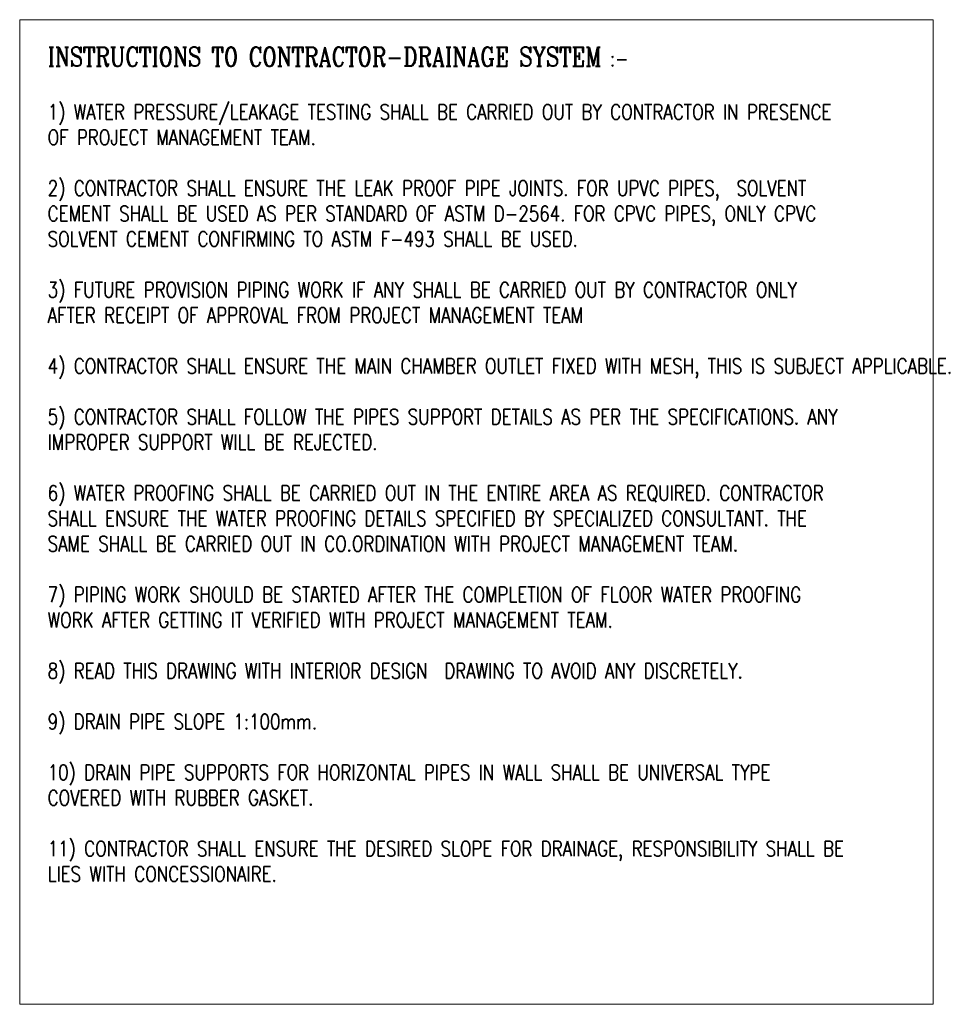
# Model space of a CAD drawing. Header units: millimetres. Extents: x -6389 to 181357, y -73328 to 5324.
# Tile 4 of 19: x 24262 to 33380, y -59499 to -49669. Entities that reach past the tile are written whole.
import ezdxf

# ---------------------------------------------------------------- set-up
doc = ezdxf.new("R2010")
doc.units = ezdxf.units.MM
doc.layers.add('00-ABM-WASTE TEXT', color=7, linetype='Continuous', lineweight=0)
doc.styles.add('ARIAL', font='arial.ttf', dxfattribs={"width": 0.8})

msp = doc.modelspace()

# ---------------------------------------------------------------- linework, layer by layer
at = {"layer": '00-ABM-WASTE TEXT'}
msp.add_lwpolyline([(24262.1, -49669.4), (33380, -49669.4), (33380, -59498.9), (24262.1, -59498.9)], close=True, dxfattribs=at)

# ---------------------------------------------------------------- texts
at = {"layer": '00-ABM-WASTE TEXT', "insert": (24541.7, -49944), "char_height": 152.122, "width": 8711.899, "attachment_point": 1, "style": 'ARIAL'}
msp.add_mtext('{\\Fromanc|c0;\\H1.25x;INSTRUCTIONS TO CONTRACTOR-DRAINAGE SYSTEM\\H0.8x; :-\\P\\P1) WATER PRESSURE/LEAKAGE TESTING SHALL BE CARRIED OUT BY CONTRACTOR IN PRESENCE OF PROJECT MANAGEMENT TEAM.\\P\\P2) CONTRACTOR SHALL ENSURE THE LEAK PROOF PIPE JOINTS. FOR UPVC PIPES,  SOLVENT CEMENT SHALL BE USED AS PER STANDARD OF ASTM D-2564. FOR CPVC PIPES, ONLY CPVC SOLVENT CEMENT CONFIRMING TO ASTM F-493 SHALL BE USED.\\P\\P3) FUTURE PROVISION PIPING WORK IF ANY SHALL BE CARRIED OUT BY CONTRACTOR ONLY AFTER RECEIPT OF APPROVAL FROM PROJECT MANAGEMENT TEAM\\P\\P4) CONTRACTOR SHALL ENSURE THE MAIN CHAMBER OUTLET FIXED WITH MESH, THIS IS SUBJECT APPLICABLE. \\P\\P5) CONTRACTOR SHALL FOLLOW THE PIPES SUPPORT DETAILS AS PER THE SPECIFICATIONS. ANY IMPROPER SUPPORT WILL BE REJECTED.\\P\\P6) WATER PROOFING SHALL BE CARRIED OUT IN THE ENTIRE AREA AS REQUIRED. CONTRACTOR SHALL ENSURE THE WATER PROOFING DETAILS SPECIFIED BY SPECIALIZED CONSULTANT. THE SAME SHALL BE CARRIED OUT IN CO.ORDINATION WITH PROJECT MANAGEMENT TEAM.\\P\\P7) PIPING WORK SHOULD BE STARTED AFTER THE COMPLETION OF FLOOR WATER PROOFING WORK AFTER GETTING IT VERIFIED WITH PROJECT MANAGEMENT TEAM.\\P\\P8) READ THIS DRAWING WITH INTERIOR DESIGN  DRAWING TO AVOID ANY DISCRETELY.                                                   \\P\\P9) DRAIN PIPE SLOPE 1:100mm.\\P\\P10) DRAIN PIPE SUPPORTS FOR HORIZONTAL PIPES IN WALL SHALL BE UNIVERSAL TYPE COVERED WITH RUBBER GASKET.\\P\\P11) CONTRACTOR SHALL ENSURE THE DESIRED SLOPE FOR DRAINAGE, RESPONSIBILITY SHALL BE LIES WITH CONCESSIONAIRE.}', dxfattribs=at)

doc.saveas('drawing.dxf')
